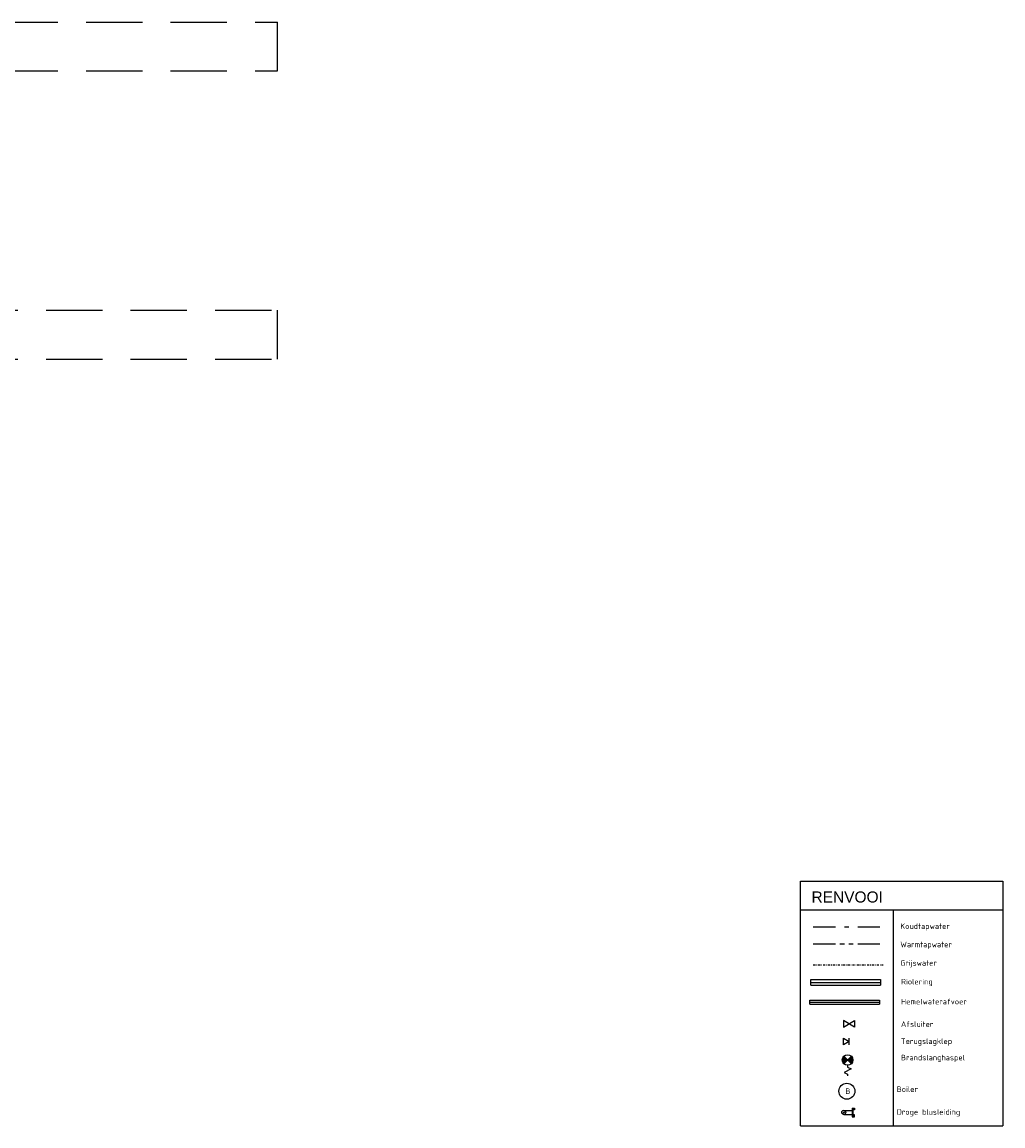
# Model space of a CAD drawing. Header units: millimetres. Extents: x -72189 to 24429, y 115 to 50981.
# Tile 10 of 10: x -8609 to 13504, y 26089 to 50981. Entities that reach past the tile are written whole.
import ezdxf
from ezdxf.enums import TextEntityAlignment as Align

# ---------------------------------------------------------------- set-up
doc = ezdxf.new("R2010")
doc.units = ezdxf.units.MM
doc.header["$LTSCALE"] = 100
for name, pattern in [('2322109', [10, 5, -2, 1, -2]), ('2322110', [10, 5, -1, 1, -1, 1, -1]), ('CENTER2', [28.575, 19.05, -3.175, 3.175, -3.175]), ('DASHED', [19.05, 12.7, -6.35]), ('KOUDWATERTAP', [1.1, 0.5, -0.25, 0.1, -0.25])]:
    doc.linetypes.add(name, pattern=pattern)
for name, color, linetype in [('Bestaande grijswater', 102, 'KOUDWATERTAP'), ('WL521---_D', 112, 'Continuous'), ('WL521---_HARTLIJN', 7, 'Continuous'), ('WL524---_D', 192, 'Continuous'), ('WL524---_HARTLIJN', 7, 'Continuous'), ('WL531---', 132, 'Continuous'), ('WL532---', 12, 'Continuous'), ('WL532---_DBL', 6, 'Continuous'), ('WL561---', 10, 'Continuous'), ('WM524---', 2, 'Continuous'), ('WM570---_MATEN-M', 7, 'Continuous')]:
    doc.layers.add(name, color=color, linetype=linetype)
doc.styles.add('arial', font='ARIAL.TTF', dxfattribs={"height": 5})
doc.styles.add('BURO-018', font='ISO96.shx', dxfattribs={"height": 180})
doc.styles.add('BURO-025', font='ISO96.shx', dxfattribs={"height": 250})

# ---------------------------------------------------------------- blocks, each defined once
blk = doc.blocks.new('3048311')
at = {"color": 0, "linetype": 'Continuous'}
for p, q in [((-2.5, 1.5), (0, 0)), ((-2.5, -1.5), (-2.5, 1.5)), ((0, 0), (-2.5, -1.5)), ((0, -1.5), (0, 1.5))]:
    blk.add_line(p, q, dxfattribs=at)
at = {"color": 0, "linetype": 'Continuous', "style": 'BURO-018', "flags": 1}
blk.add_attdef('CV_MATCODE', (0, 0), '', height=1.8, dxfattribs=at)
blk = doc.blocks.new('*U95')
at = {"color": 0, "ltscale": 10}
for p, q in [((0, 62), (1572, 62)), ((0, -62), (0, 62)), ((1572, 62), (1572, -62)), ((0, -62), (1572, -62))]:
    blk.add_line(p, q, dxfattribs=at)
at = {"layer": 'WL524---_HARTLIJN', "linetype": 'CENTER2'}
blk.add_line((0, 0), (1572, 0), dxfattribs=at)
at = {"layer": 'WL524---_D', "color": 1, "style": 'BURO-018'}
blk.add_attdef('POSNR', text='', height=90, dxfattribs=at).set_placement((0, 0), align=Align.MIDDLE)
blk = doc.blocks.new('3048301')
at = {"color": 0, "linetype": 'Continuous'}
for p, q in [((-2.5, 1.5), (2.5, -1.5)), ((-2.5, -1.5), (-2.5, 1.5)), ((2.5, 1.5), (-2.5, -1.5)), ((2.5, -1.5), (2.5, 1.5))]:
    blk.add_line(p, q, dxfattribs=at)
at = {"color": 0, "linetype": 'Continuous', "style": 'BURO-018', "flags": 1}
blk.add_attdef('CV_MATCODE', (0, 0), '', height=1.8, dxfattribs=at)
blk = doc.blocks.new('*U96')
at = {"color": 0, "ltscale": 10}
for p, q in [((0, 45), (1572, 45)), ((0, -45), (0, 45)), ((1572, 45), (1572, -45)), ((0, -45), (1572, -45))]:
    blk.add_line(p, q, dxfattribs=at)
at = {"layer": 'WL521---_HARTLIJN', "linetype": 'CENTER2'}
blk.add_line((0, 0), (1572, 0), dxfattribs=at)
at = {"layer": 'WL521---_D', "color": 1, "style": 'BURO-018'}
blk.add_attdef('POSNR', text='', height=90, dxfattribs=at).set_placement((0, 0), align=Align.MIDDLE)
blk = doc.blocks.new('23222206')
at = {"color": 0, "linetype": 'Continuous'}
for p, q in [((-1.06, -1.06), (1.06, 1.06)), ((-1.06, 1.06), (1.06, -1.06)), ((1.5, 0), (2, 0)), ((2, 0), (2.5, 1)), ((2.5, 1), (3.5, -1)), ((3.5, -1), (4, 0)), ((4, 0), (4.5, 0))]:
    blk.add_line(p, q, dxfattribs=at)
at = {"color": 0, "linetype": 'Continuous', "const_width": 1.5}
for points in [[(0.53, 0.53, 0.414214), (-0.53, 0.53, 1)], [(0.53, -0.53, -0.414214), (-0.53, -0.53, -1)]]:
    blk.add_lwpolyline(points, format="xyb", dxfattribs=at)
at = {"color": 0, "linetype": 'Continuous'}
blk.add_circle((0, 0), 1.5, dxfattribs=at)
at = {"color": 0, "linetype": 'Continuous', "style": 'BURO-018', "flags": 1}
blk.add_attdef('CV_MATCODE', (0, 0), '', height=1.8, dxfattribs=at)
blk = doc.blocks.new('BOILER')
for p, q in [((0.354, 0.354), (0.354, 0.354, 1)), ((-0.354, -0.354), (-0.354, -0.354, 1))]:
    blk.add_line(p, q)
for centre in [(0, 0), (0, 0, 1)]:
    blk.add_circle(centre, 0.5)
at = {"color": 0, "linetype": 'Continuous', "style": 'BURO-018', "flags": 1}
blk.add_attdef('CV_MATCODE', (0, 0), '', height=1.8, dxfattribs=at)

msp = doc.modelspace()

# ---------------------------------------------------------------- linework, layer by layer
at = {"color": 3}
for p, q in [((8944, 26089), (8944, 31605)), ((8944, 31605), (13504, 31605)), ((13504, 31605), (13504, 26089)), ((8944, 30960), (13504, 30960)), ((11031, 30960), (11031, 26089)), ((8944, 26089), (13504, 26089))]:
    msp.add_line(p, q, dxfattribs=at)
at = {"layer": 'Bestaande grijswater', "linetype": 'KOUDWATERTAP'}
msp.add_line((9230, 29719), (10802, 29719), dxfattribs=at)
at = {"layer": 'WL531---', "linetype": '2322109'}
msp.add_line((9230, 30577), (10802, 30577), dxfattribs=at)
at = {"layer": 'WL532---', "linetype": '2322110'}
msp.add_line((9230, 30192), (10802, 30192), dxfattribs=at)
at = {"layer": 'WL532---_DBL'}
for p, q in [((9916, 26439), (10108, 26439)), ((10108, 26493), (10108, 26294)), ((10108, 26493), (10158, 26493)), ((10123, 26476), (10123, 26311)), ((10144, 26476), (10123, 26476)), ((10144, 26450), (10144, 26476)), ((10158, 26450), (10144, 26450)), ((10158, 26493), (10158, 26450)), ((9916, 26349), (10108, 26349)), ((10108, 26294), (10158, 26294)), ((10144, 26311), (10123, 26311)), ((10158, 26337), (10144, 26337)), ((10144, 26337), (10144, 26311)), ((10158, 26294), (10158, 26337))]:
    msp.add_line(p, q, dxfattribs=at)
msp.add_circle((9916, 26394), 45, dxfattribs=at)
for centre, radius, start, end in [((9920, 26371), 22.9, 100.5087, 259.4913), ((9915, 26416), 22.5, 272.4, 87.6)]:
    msp.add_arc(centre, radius, start, end, dxfattribs=at)
at = {"layer": 'WM570---_MATEN-M', "linetype": 'DASHED'}
for p, q in [((-71937, 50981), (-2849, 50981)), ((-2849, 49881), (-2849, 50981)), ((-71937, 49881), (-2849, 49881)), ((-53788, 44481), (-2849, 44481)), ((-2849, 43381), (-2849, 44481)), ((-53788, 43381), (-2849, 43381))]:
    msp.add_line(p, q, dxfattribs=at)

# ---------------------------------------------------------------- block references
at = {"layer": 'WL521---_D'}
msp.add_blockref('*U96', (9150, 28882), dxfattribs=at)
at = {"layer": 'WL524---_D'}
msp.add_blockref('*U95', (9175, 29326), dxfattribs=at)
at = {"layer": 'WL531---', "color": 2, "xscale": 50, "yscale": 50, "zscale": 50, "rotation": 180}
msp.add_blockref('3048301', (10036, 28390), dxfattribs=at)
at = {"layer": 'WL531---', "color": 2, "linetype": '2322109', "xscale": 80, "yscale": 80, "zscale": 80, "rotation": 270}
msp.add_blockref('23222206', (10002, 27576), dxfattribs=at)
at = {"layer": 'WL561---', "color": 2, "xscale": 50, "yscale": 50, "zscale": 50}
msp.add_blockref('3048311', (10036, 27990), dxfattribs=at)
at = {"layer": 'WL561---', "linetype": '2322109', "xscale": 360, "yscale": 360, "zscale": 360}
msp.add_blockref('BOILER', (9986, 26872), dxfattribs=at)

# ---------------------------------------------------------------- texts
at = {"color": 3, "style": 'arial'}
msp.add_text('RENVOOI', height=250, dxfattribs=at).set_placement((9188, 31127))
at = {"layer": 'WL561---', "linetype": '2322109', "style": 'BURO-025'}
msp.add_text('B', height=125, dxfattribs=at).set_placement((9953, 26810))
at = {"layer": 'WM524---', "color": 2, "style": 'BURO-025'}
for s, p in [('Koudtapwater ', (11191, 30531)), ('Warmtapwater ', (11191, 30118)), ('Grijswater ', (11191, 29702)), ('Riolering ', (11208, 29280)), ('Hemelwaterafvoer', (11207, 28830)), ('Afsluiter', (11206, 28323)), ('Terugslagklep', (11206, 27937)), ('Brandslanghaspel', (11206, 27568)), ('Boiler', (11110, 26855)), ('Droge blusleiding', (11110, 26342))]:
    msp.add_text(s, height=125, dxfattribs=at).set_placement(p)

doc.saveas('drawing.dxf')
